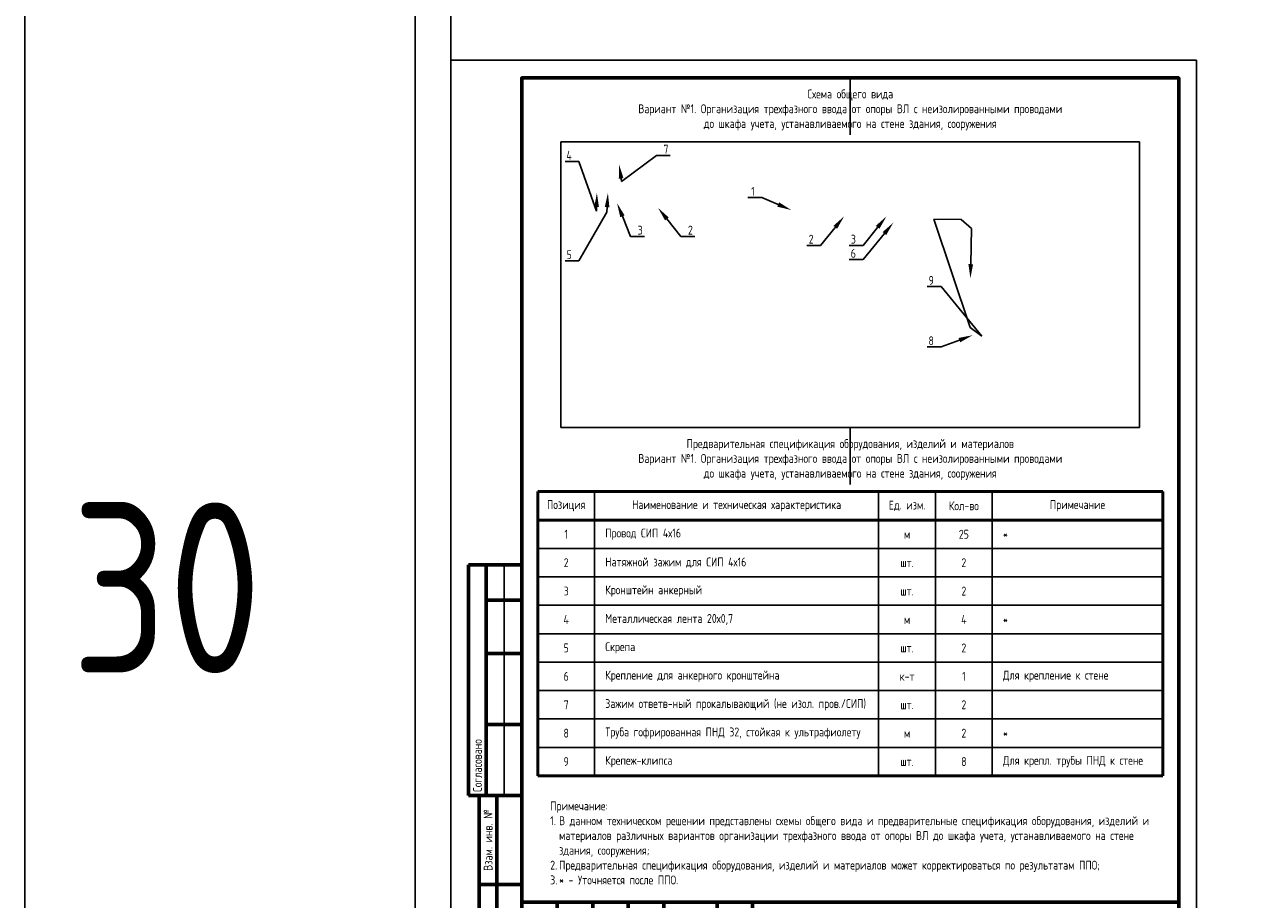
# Model space of a CAD drawing. Header units: millimetres. Extents: x -110 to 4101, y -10868 to 110.
# Tile 9 of 90: x -110 to 238, y -9439 to -9193. Entities that reach past the tile are written whole.
import ezdxf
from ezdxf import colors
from ezdxf.entities.mleader import LeaderData, LeaderLine
from ezdxf.enums import TextEntityAlignment as Align
from ezdxf.math import Vec2, Vec3

# ---------------------------------------------------------------- set-up
doc = ezdxf.new("R2010")
doc.units = ezdxf.units.MM
doc.layers.add('01.Вспомогательный_слой', color=1, linetype='Continuous', plot=False)
doc.layers.add('Формат', color=7, linetype='Continuous', lineweight=25)
doc.layers.add('Формат @ 1', color=7, linetype='Continuous', lineweight=25)
doc.styles.add('ЭП', font='GOST.TTF')
picture_1 = doc.add_image_def('image3.png', size_in_pixel=(587, 136))
picture_2 = doc.add_image_def('image17.jpg', size_in_pixel=(616, 304))

# ---------------------------------------------------------------- blocks, each defined once
blk = doc.blocks.new('*U78')
at = {"layer": 'Формат', "color": 7, "linetype": 'Continuous', "lineweight": 60}
for p, q in [((5, 150), (20, 150)), ((5, 150), (5, 85)), ((10, 150), (10, 85)), ((10, 140), (20, 140)), ((10, 125), (20, 125)), ((10, 105), (20, 105)), ((5, 85), (13, 85)), ((8, 85), (20, 85)), ((8, 85), (8, 0)), ((13, 85), (13, 0)), ((8, 60), (20, 60)), ((20, 55), (205, 55)), ((20, 55), (20, 0)), ((30, 55), (30, 30)), ((40, 55), (40, 0)), ((50, 55), (50, 30)), ((60, 55), (60, 0)), ((75, 55), (75, 0)), ((85, 55), (85, 0)), ((85, 45), (205, 45)), ((20, 35), (85, 35)), ((20, 30), (205, 30)), ((155, 30), (155, 0)), ((170, 30), (170, 15)), ((185, 30), (185, 15)), ((8, 25), (20, 25)), ((155, 25), (205, 25)), ((85, 15), (205, 15)), ((8, 0), (20, 0))]:
    blk.add_line(p, q, dxfattribs=at)
at = {"layer": 'Формат', "color": 7, "linetype": 'Continuous', "lineweight": 25}
for p, q in [((15, 150), (15, 85)), ((20, 50), (85, 50)), ((20, 45), (85, 45)), ((20, 40), (85, 40)), ((20, 25), (85, 25)), ((20, 20), (85, 20)), ((20, 15), (85, 15)), ((20, 10), (85, 10)), ((20, 5), (85, 5))]:
    blk.add_line(p, q, dxfattribs=at)
blk.add_lwpolyline([(0, -5), (210, -5), (210, 292), (0, 292)], close=True, dxfattribs=at)
at = {"layer": 'Формат', "color": 7, "linetype": 'Continuous', "lineweight": 60}
blk.add_lwpolyline([(20, 0), (205, 0), (205, 287), (20, 287)], close=True, dxfattribs=at)
at = {"layer": 'Формат', "color": 7, "linetype": 'Continuous', "lineweight": 25, "style": 'ЭП'}
blk.add_text('Согласовано', height=2.5, rotation=90, dxfattribs=at).set_placement((7.5, 86), align=Align.MIDDLE_LEFT)
for s, p in [('Взам. инв. №', (10.5, 72.5)), ('Подп. и дата', (10.5, 42.5)), ('Инв. № подл.', (10.5, 12.5))]:
    blk.add_text(s, height=2.5, rotation=90, dxfattribs=at).set_placement(p, align=Align.MIDDLE_CENTER)
for s, p in [('Изм.', (21.81, 31.25)), ('Кол.уч.', (30.38, 31.25)), ('Лист', (41.54, 31.25)), ('№док.', (50.89, 31.24)), ('Подп.', (63.99, 31.25)), ('Дата', (75.95, 31.25)), ('Стадия', (157.47, 26.25)), ('Лист', (173.99, 26.25)), ('Листов', (188.99, 26.25))]:
    blk.add_text(s, height=2.5, dxfattribs=at).set_placement(p)
at = {"layer": 'Формат', "color": 7, "linetype": 'Continuous', "lineweight": 25, "style": 'ЭП', "flags": 8}
for tag, p in [('СОГЛ_ФИО_1', (12.5, 106)), ('СОГЛ_ФИО_2', (17.5, 106)), ('СОГЛ_ДОЛЖ_1', (12.5, 86)), ('СОГЛ_ДОЛЖ_2', (17.5, 86))]:
    blk.add_attdef(tag, text='', height=2.5, rotation=90, dxfattribs=at).set_placement(p, align=Align.MIDDLE_LEFT)
for tag, height, p in [('ОБОЗНАЧЕНИЕ', 5, (145, 50)), ('ОБЪЕКТ', 2.5, (145, 37.5)), ('НАИМЕНОВАНИЕ', 2.5, (120, 22.5)), ('Стадия', 2.5, (162.5, 20)), ('Лист', 2.5, (177.5, 20)), ('Листов', 2.5, (195, 20)), ('НАИМ_ИЗОБРАЖЕНИЙ', 2.5, (120, 7.5))]:
    blk.add_attdef(tag, text='', height=height, dxfattribs=at).set_placement(p, align=Align.MIDDLE_CENTER)
for tag, p in [('изм.№', (21, 37.5)), ('изм.№_док.', (50.5, 37.5)), ('изм.уч.', (31, 37.5)), ('изм.лист', (41, 37.5)), ('изм_дата', (76, 37.5)), ('Должн_1', (21, 27.5)), ('ФИО_1', (41, 27.5)), ('дата_1', (76, 27.5)), ('ДОЛЖН_2', (21, 22.5)), ('ФИО_2', (41, 22.5)), ('дата_2', (76, 22.5)), ('Должн_3', (21, 17.5)), ('ФИО_3', (41, 17.5)), ('дата_3', (76, 17.5)), ('ДОЛЖН_4', (21, 12.5)), ('ФИО_4', (41, 12.5)), ('дата_4', (76, 12.5)), ('ДОЛЖН_5', (21, 7.5)), ('ФИО_5', (41, 7.5)), ('дата_5', (76, 7.5)), ('ДОЛЖН_6', (21, 2.5)), ('ФИО_6', (41, 2.5)), ('дата_6', (76, 2.5)), ('ФОРМ.ЛИСТА', (155, -2.5))]:
    blk.add_attdef(tag, text='', height=2.5, dxfattribs=at).set_placement(p, align=Align.MIDDLE_LEFT)
blk.add_attdef('N_ИНВ', text='', height=2.5, rotation=90, dxfattribs=at).set_placement((16.5, 12.5), align=Align.MIDDLE_CENTER)
at = {"ltscale": 0.2}
image = blk.add_image(picture_1, insert=(155, 1.71), size_in_units=(50, 11.58), dxfattribs=at)
image.dxf.flags = 7
blk = doc.blocks.new('*T96')
at = {"color": 0, "linetype": 'ByBlock', "lineweight": 50, "ltscale": 0.2, "transparency": 16777216}
for p, q in [((0, 0), (176, 0)), ((0, 0), (0, -80)), ((176, 0), (176, -80)), ((0, -8), (176, -8)), ((0, -80), (176, -80))]:
    blk.add_line(p, q, dxfattribs=at)
at = {"color": 0, "linetype": 'ByBlock', "ltscale": 0.2, "transparency": 16777216}
for p, q in [((16, 0), (16, -80)), ((96, 0), (96, -80)), ((112, 0), (112, -80)), ((128, 0), (128, -80)), ((0, -16), (16, -16)), ((0, -24), (16, -24)), ((0, -32), (16, -32)), ((0, -40), (176, -40)), ((0, -48), (16, -48)), ((128, -72), (176, -72))]:
    blk.add_line(p, q, dxfattribs=at)
at = {"color": 0, "linetype": 'ByBlock', "lineweight": -2, "ltscale": 0.2, "transparency": 16777216}
for p, q in [((16, -16), (176, -16)), ((16, -24), (176, -24)), ((16, -32), (176, -32)), ((16, -48), (176, -48)), ((0, -56), (176, -56)), ((0, -64), (176, -64)), ((0, -72), (128, -72))]:
    blk.add_line(p, q, dxfattribs=at)
at = {"color": 0, "ltscale": 0.2, "transparency": 16777216, "char_height": 2.5, "style": 'ЭП'}
for s, insert, width, attachment_point in [('{\\fGOST type A|b1|i0|c204|p34;Позиция}', (8, -4), 10, 5), ('{\\fGOST type A|b1|i0|c204|p34;Наименование и техническая характеристика}', (56, -4), 74, 5), ('{\\fGOST type A|b1|i0|c204|p34;Ед. изм.}', (104, -4), 10, 5), ('{\\fGOST type A|b1|i0|c204|p34;Кол-во}', (120, -4), 10, 5), ('{\\fGOST type A|b1|i0|c204|p34;Примечание}', (152, -4), 42, 5), ('1', (8, -12), 10, 5), ('Провод СИП 4х16', (19, -12), 74, 4), ('25', (120, -12), 10, 5), ('*', (131, -12), 42, 4), ('м', (104, -12), 10, 5), ('2', (8, -20), 10, 5), ('Натяжной зажим для СИП 4х16', (19, -20), 74, 4), ('шт.', (104, -20), 10, 5), ('2', (120, -20), 10, 5), ('3', (8, -28), 10, 5), ('Кронштейн анкерный', (19, -28), 74, 4), ('шт.', (104, -28), 10, 5), ('2', (120, -28), 10, 5), ('4', (8, -36), 10, 5), ('Металлическая лента 20х0,7', (19, -36), 74, 4), ('4', (120, -36), 10, 5), ('*', (131, -36), 42, 4), ('м', (104, -36), 10, 5), ('5', (8, -44), 10, 5), ('Скрепа', (19, -44), 74, 4), ('шт.', (104, -44), 10, 5), ('2', (120, -44), 10, 5), ('6', (8, -52), 10, 5), ('Крепление для анкерного кронштейна', (19, -52), 74, 4), ('к-т', (104, -52), 10, 5), ('1', (120, -52), 10, 5), ('Для крепление к стене', (131, -52), 42, 4), ('7', (8, -60), 10, 5), ('Зажим ответв-ный прокалывающий (не изол. пров./СИП)', (19, -60), 74, 4), ('шт.', (104, -60), 10, 5), ('2', (120, -60), 10, 5), ('Труба гофрированная ПНД 32, стойкая к ультрафиолету', (19, -68), 74, 4), ('8', (8, -68), 10, 5), ('м', (104, -68), 10, 5), ('2', (120, -68), 10, 5), ('*', (131, -68), 42, 4), ('Для крепл. трубы ПНД к стене', (131, -76), 42, 4), ('9', (8, -76), 10, 5), ('Крепеж-клипса', (19, -76), 74, 4), ('шт.', (104, -76), 10, 5), ('8', (120, -76), 10, 5)]:
    blk.add_mtext(s, dxfattribs=dict(at, insert=insert, width=width, attachment_point=attachment_point))

msp = doc.modelspace()

# ---------------------------------------------------------------- linework, layer by layer
at = {"ltscale": 0.2}
msp.add_lwpolyline([(-110, -10868), (2120, -10868), (2120, 110), (-110, 110)], close=True, dxfattribs=at)
at = {"layer": '01.Вспомогательный_слой', "ltscale": 0.2}
msp.add_lwpolyline([(0, 0), (2040, 0), (2040, -10788), (0, -10788)], close=True, dxfattribs=at)
at = {"layer": '01.Вспомогательный_слой'}
msp.add_lwpolyline([(10, -9183), (10, -9203)], dxfattribs=at)
at = {"layer": '01.Вспомогательный_слой', "ltscale": 0.2}
for points in [[(122.5, -9208), (122.5, -9224)], [(122.5, -9306.433), (122.5, -9322.433)]]:
    msp.add_lwpolyline(points, dxfattribs=at)

# ---------------------------------------------------------------- block references
msp.add_blockref('*T96', (34.5, -9324.433))
at = {"layer": 'Формат @ 1', "ltscale": 0.7}
ref = msp.add_blockref('*U78', (10, -9495), dxfattribs=at)
ref.add_attrib('ОБОЗНАЧЕНИЕ', 'ИСУЭ-2019.ТТР', dxfattribs={"layer": 'Формат', "color": 7, "linetype": 'Continuous', "lineweight": 25, "height": 5, "style": 'ЭП', "flags": 8}).set_placement((155, -9445), align=Align.MIDDLE_CENTER)
ref.add_attrib('Стадия', 'П', dxfattribs={"layer": 'Формат', "color": 7, "linetype": 'Continuous', "lineweight": 25, "height": 2.5, "style": 'ЭП', "flags": 8}).set_placement((172.5, -9475), align=Align.MIDDLE_CENTER)
ref.add_attrib('Лист', '30.1', dxfattribs={"layer": 'Формат', "color": 7, "linetype": 'Continuous', "lineweight": 25, "height": 2.5, "style": 'ЭП', "flags": 8}).set_placement((187.5, -9475), align=Align.MIDDLE_CENTER)
ref.add_attrib('Листов', '2', dxfattribs={"layer": 'Формат', "color": 7, "linetype": 'Continuous', "lineweight": 25, "height": 2.5, "style": 'ЭП', "flags": 8}).set_placement((205, -9475), align=Align.MIDDLE_CENTER)
ref.add_attrib('ОБЪЕКТ_001', 'Альбом типовых технических решений по организации', (119.689, -9456.31), dxfattribs={"layer": 'Формат', "color": 7, "linetype": 'Continuous', "lineweight": 25, "height": 2.5, "style": 'ЭП', "flags": 8})
ref.add_attrib('НАИМЕНОВАНИЕ_001', 'Организация ввода.', (117.63, -9471.667), dxfattribs={"layer": 'Формат', "color": 7, "linetype": 'Continuous', "lineweight": 25, "height": 2.5, "style": 'ЭП', "flags": 8})
ref.add_attrib('НАИМ_ИЗОБРАЖЕНИЙ_001', 'Организация трехфазного ввода от опоры ВЛ', (100.357, -9484.227), dxfattribs={"layer": 'Формат', "color": 7, "linetype": 'Continuous', "lineweight": 25, "height": 2.5, "style": 'ЭП', "flags": 8})
ref.add_attrib('Должн_1', 'Разраб.', dxfattribs={"layer": 'Формат', "color": 7, "linetype": 'Continuous', "lineweight": 25, "height": 2.5, "style": 'ЭП', "flags": 8}).set_placement((31, -9467.5), align=Align.MIDDLE_LEFT)
ref.add_attrib('ДОЛЖН_2', 'Проверил', dxfattribs={"layer": 'Формат', "color": 7, "linetype": 'Continuous', "lineweight": 25, "height": 2.5, "style": 'ЭП', "flags": 8}).set_placement((31, -9472.5), align=Align.MIDDLE_LEFT)
ref.add_attrib('дата_1', '02.19', dxfattribs={"layer": 'Формат', "color": 7, "linetype": 'Continuous', "lineweight": 25, "height": 2.5, "style": 'ЭП', "flags": 8}).set_placement((86, -9467.5), align=Align.MIDDLE_LEFT)
ref.add_attrib('дата_2', '02.19', dxfattribs={"layer": 'Формат', "color": 7, "linetype": 'Continuous', "lineweight": 25, "height": 2.5, "style": 'ЭП', "flags": 8}).set_placement((86, -9472.5), align=Align.MIDDLE_LEFT)
ref.add_attrib('ФОРМ.ЛИСТА', 'Формат А3', dxfattribs={"layer": 'Формат', "color": 7, "linetype": 'Continuous', "lineweight": 25, "height": 2.5, "style": 'ЭП', "flags": 8}).set_placement((165, -9497.5), align=Align.MIDDLE_LEFT)
ref.add_attrib('ОБЪЕКТ_002', 'систем учета электроэнергии на присоединениях напряжением 0,4 кВ и выше', (104.554, -9460.477), dxfattribs={"layer": 'Формат', "color": 7, "linetype": 'Continuous', "lineweight": 25, "height": 2.5, "style": 'ЭП'})
ref.add_attrib('НАИМЕНОВАНИЕ_002', 'ТТР №30', (124.285, -9475.833), dxfattribs={"layer": 'Формат', "color": 7, "linetype": 'Continuous', "lineweight": 25, "height": 2.5, "style": 'ЭП'})
ref.add_attrib('НАИМ_ИЗОБРАЖЕНИЙ_002', 'до шкафа учета, устанавливаемого', (106.961, -9488.394), dxfattribs={"layer": 'Формат', "color": 7, "linetype": 'Continuous', "lineweight": 25, "height": 2.5, "style": 'ЭП'})
ref.add_attrib('НАИМ_ИЗОБРАЖЕНИЙ_003', 'на стене здания, сооружения', (111.296, -9492.56), dxfattribs={"layer": 'Формат', "color": 7, "linetype": 'Continuous', "lineweight": 25, "height": 2.5, "style": 'ЭП'})

# ---------------------------------------------------------------- texts
at = {"char_height": 2.5, "style": 'ЭП'}
for s, insert, width, attachment_point in [('Схема общего вида\\PВариант №1. Организация трехфазного ввода от опоры ВЛ с неизолированными проводами ^Jдо шкафа учета, устанавливаемого на стене здания, сооружения', (122.5, -9217), 176, 5), ('Предварительная спецификация оборудования, изделий и материалов\\PВариант №1. Организация трехфазного ввода от опоры ВЛ с неизолированными проводами ^Jдо шкафа учета, устанавливаемого на стене здания, сооружения', (122.5, -9315.433), 176, 5), ('Примечание:\\P\\pi-2.5,l2.5,t2.5,115;1.^IВ данном техническом решении представлены схемы общего вида и предварительные спецификация оборудования, изделий и материалов различных вариантов организации трехфазного ввода от опоры ВЛ до шкафа учета, устанавливаемого на стене здания, сооружения;\\P2.^IПредварительная спецификация оборудования, изделий и материалов может корректироваться по результатам ППО;\\P3.^I* - Уточняется после ППО.', (38, -9435), 169, 7)]:
    msp.add_mtext(s, dxfattribs=dict(at, insert=insert, width=width, attachment_point=attachment_point))
at = {"color": 3, "insert": (-70, -9351.5), "char_height": 48, "width": 8, "attachment_point": 5, "style": 'ЭП'}
msp.add_mtext('30', dxfattribs=at)

# ---------------------------------------------------------------- pictures from other files: only their frames are drawn
at = {"ltscale": 0.2}
image = msp.add_image(picture_2, insert=(41.008, -9306.433), size_in_units=(162.983, 80.433), dxfattribs=at)
image.dxf.flags = 7

# ---------------------------------------------------------------- leaders
at = {"color": 250}
ml = msp.add_multileader_mtext('Standard', dxfattribs=at)
ml.set_content('7', color=250, style='ЭП')
ml.set_leader_properties()
ml.build(insert=Vec2(0, 0))
ml.multileader.update_dxf_attribs({"text_left_attachment_type": 5, "text_right_attachment_type": 5, "dogleg_length": 0})
ctx = ml.context
ctx.base_point, ctx.char_height, ctx.plane_origin = Vec3(67.898, -9229.795), 2.5, Vec3(75.176, -9230.64)
ctx.left_attachment, ctx.right_attachment = 5, 5
notes = []
notes.append((ctx, [(0, (1, 1, 0), (67.898, -9229.795), (1, 0), 0, [(1, [(57.376, -9232.309), (58.102, -9237.132)], 0, [])])]))
ctx.mtext.insert, ctx.mtext.flow_direction = Vec3(69.898, -9226.795), 5
ml = msp.add_multileader_mtext('Standard', dxfattribs=at)
ml.set_content('4', color=250, style='ЭП')
ml.set_leader_properties()
ml.build(insert=Vec2(0, 0))
ml.multileader.update_dxf_attribs({"text_left_attachment_type": 5, "text_right_attachment_type": 5, "dogleg_length": 0})
ctx = ml.context
ctx.base_point, ctx.char_height, ctx.plane_origin = Vec3(40.827, -9231.487), 2.5, Vec3(45.934, -9231.173)
ctx.left_attachment, ctx.right_attachment, ctx.text_align_type = 5, 5, 2
notes.append((ctx, [(1, (1, 1, 0), (46.079, -9231.487), (-1, 0), 0, [(1, [(51.156, -9240.312), (51.028, -9245.52)], 0, [])])]))
ctx.mtext.insert, ctx.mtext.alignment, ctx.mtext.flow_direction = Vec3(44.079, -9228.487), 3, 5
ml = msp.add_multileader_mtext('Standard', dxfattribs=at)
ml.set_content('5', color=250, style='ЭП')
ml.set_leader_properties()
ml.build(insert=Vec2(0, 0))
ml.multileader.update_dxf_attribs({"text_left_attachment_type": 5, "text_right_attachment_type": 5, "dogleg_length": 0})
ctx = ml.context
ctx.base_point, ctx.char_height, ctx.plane_origin = Vec3(41.007, -9259.487), 2.5, Vec3(45.934, -9251.173)
ctx.left_attachment, ctx.right_attachment, ctx.text_align_type = 5, 5, 2
notes.append((ctx, [(1, (1, 1, 0), (46.079, -9259.487), (-1, 0), 0, [(1, [(54.252, -9240.37), (53.935, -9245.77)], 0, [])])]))
ctx.mtext.insert, ctx.mtext.alignment, ctx.mtext.flow_direction = Vec3(44.079, -9256.487), 3, 5
ml = msp.add_multileader_mtext('Standard', dxfattribs=at)
ml.set_content('1', color=250, style='ЭП')
ml.set_leader_properties()
ml.build(insert=Vec2(0, 0))
ml.multileader.update_dxf_attribs({"text_left_attachment_type": 5, "text_right_attachment_type": 5, "dogleg_length": 0})
ctx = ml.context
ctx.base_point, ctx.char_height, ctx.plane_origin = Vec3(92.893, -9241.654), 2.5, Vec3(105.855, -9246.173)
ctx.left_attachment, ctx.right_attachment, ctx.text_align_type = 5, 5, 2
notes.append((ctx, [(1, (1, 1, 0), (97.605, -9241.654), (-1, 0), 0, [(0, [(105.887, -9245.175)], 0, [])])]))
ctx.mtext.insert, ctx.mtext.alignment, ctx.mtext.flow_direction = Vec3(95.605, -9238.654), 3, 5
ml = msp.add_multileader_mtext('Standard', dxfattribs=at)
ml.set_content('3', color=250, style='ЭП')
ml.set_leader_properties()
ml.build(insert=Vec2(0, 0))
ml.multileader.update_dxf_attribs({"text_left_attachment_type": 5, "text_right_attachment_type": 5, "dogleg_length": 0})
ctx = ml.context
ctx.base_point, ctx.char_height, ctx.plane_origin = Vec3(60.62, -9252.586), 2.5, Vec3(73.582, -9257.104)
ctx.left_attachment, ctx.right_attachment = 5, 5
notes.append((ctx, [(0, (1, 1, 0), (60.62, -9252.586), (1, 0), 0, [(0, [(56.825, -9243.223)], 0, [])])]))
ctx.mtext.insert, ctx.mtext.flow_direction = Vec3(62.62, -9249.586), 5
ml = msp.add_multileader_mtext('Standard', dxfattribs=at)
ml.set_content('2', color=250, style='ЭП')
ml.set_leader_properties()
ml.build(insert=Vec2(0, 0))
ml.multileader.update_dxf_attribs({"text_left_attachment_type": 5, "text_right_attachment_type": 5, "dogleg_length": 0})
ctx = ml.context
ctx.base_point, ctx.char_height, ctx.plane_origin = Vec3(74.793, -9252.586), 2.5, Vec3(87.754, -9257.104)
ctx.left_attachment, ctx.right_attachment = 5, 5
notes.append((ctx, [(0, (1, 1, 0), (74.793, -9252.586), (1, 0), 0, [(0, [(68.363, -9244.559)], 0, [])])]))
ctx.mtext.insert, ctx.mtext.flow_direction = Vec3(76.793, -9249.586), 5
ml = msp.add_multileader_mtext('Standard', dxfattribs=at)
ml.set_content('2', color=250, style='ЭП')
ml.set_leader_properties()
ml.build(insert=Vec2(0, 0))
ml.multileader.update_dxf_attribs({"text_left_attachment_type": 5, "text_right_attachment_type": 5, "dogleg_length": 0})
ctx = ml.context
ctx.base_point, ctx.char_height, ctx.plane_origin = Vec3(108.901, -9255.126), 2.5, Vec3(122.413, -9259.645)
ctx.left_attachment, ctx.right_attachment, ctx.text_align_type = 5, 5, 2
notes.append((ctx, [(1, (1, 1, 0), (114.164, -9255.126), (-1, 0), 0, [(0, [(120.781, -9246.934)], 0, [])])]))
ctx.mtext.insert, ctx.mtext.alignment, ctx.mtext.flow_direction = Vec3(112.164, -9252.126), 3, 5
ml = msp.add_multileader_mtext('Standard', dxfattribs=at)
ml.set_content('3', color=250, style='ЭП')
ml.set_leader_properties()
ml.build(insert=Vec2(0, 0))
ml.multileader.update_dxf_attribs({"text_left_attachment_type": 5, "text_right_attachment_type": 5, "dogleg_length": 0})
ctx = ml.context
ctx.base_point, ctx.char_height, ctx.plane_origin = Vec3(121.022, -9255.126), 2.5, Vec3(134.343, -9259.645)
ctx.left_attachment, ctx.right_attachment, ctx.text_align_type = 5, 5, 2
notes.append((ctx, [(1, (1, 1, 0), (126.094, -9255.126), (-1, 0), 0, [(0, [(132.711, -9246.934)], 0, [])])]))
ctx.mtext.insert, ctx.mtext.alignment, ctx.mtext.flow_direction = Vec3(124.094, -9252.126), 3, 5
ml = msp.add_multileader_mtext('Standard', dxfattribs=at)
ml.set_content('6', color=250, style='ЭП')
ml.set_leader_properties()
ml.build(insert=Vec2(0, 0))
ml.multileader.update_dxf_attribs({"text_left_attachment_type": 5, "text_right_attachment_type": 5, "dogleg_length": 0})
ctx = ml.context
ctx.base_point, ctx.char_height, ctx.plane_origin = Vec3(120.844, -9259.126), 2.5, Vec3(134.343, -9263.645)
ctx.left_attachment, ctx.right_attachment, ctx.text_align_type = 5, 5, 2
notes.append((ctx, [(1, (1, 1, 0), (126.094, -9259.126), (-1, 0), 0, [(0, [(134.653, -9248.702)], 0, [])])]))
ctx.mtext.insert, ctx.mtext.alignment, ctx.mtext.flow_direction = Vec3(124.094, -9256.126), 3, 5
ml = msp.add_multileader_mtext('Standard', dxfattribs=at)
ml.set_content('9', color=250, style='ЭП')
ml.set_leader_properties()
ml.build(insert=Vec2(0, 0))
ml.multileader.update_dxf_attribs({"text_left_attachment_type": 5, "text_right_attachment_type": 5, "dogleg_length": 0})
ctx = ml.context
ctx.base_point, ctx.char_height, ctx.plane_origin = Vec3(142.809, -9266.735), 2.5, Vec3(156.308, -9269.254)
ctx.left_attachment, ctx.right_attachment, ctx.text_align_type = 5, 5, 2
notes.append((ctx, [(1, (1, 1, 0), (148.059, -9266.735), (-1, 0), 0, [(5, [(156.34, -9264.402), (156.667, -9250.366), (153.759, -9247.802), (146.02, -9247.759), (156.309, -9278.267), (159.524, -9280.66)], 0, [])])]))
ctx.mtext.insert, ctx.mtext.alignment, ctx.mtext.flow_direction = Vec3(146.059, -9263.735), 3, 5
ml = msp.add_multileader_mtext('Standard', dxfattribs=at)
ml.set_content('8', color=250, style='ЭП')
ml.set_leader_properties()
ml.build(insert=Vec2(0, 0))
ml.multileader.update_dxf_attribs({"text_left_attachment_type": 5, "text_right_attachment_type": 5, "dogleg_length": 0})
ctx = ml.context
ctx.base_point, ctx.char_height, ctx.plane_origin = Vec3(142.809, -9283.709), 2.5, Vec3(156.308, -9288.228)
ctx.left_attachment, ctx.right_attachment, ctx.text_align_type = 5, 5, 2
notes.append((ctx, [(1, (1, 1, 0), (148.059, -9283.709), (-1, 0), 0, [(0, [(156.972, -9280.411)], 0, [])])]))
ctx.mtext.insert, ctx.mtext.alignment, ctx.mtext.flow_direction = Vec3(146.059, -9280.709), 3, 5
for ctx, leaders in notes:
    for number, flags, end, landing, length, lines in leaders:
        leader = LeaderData()
        leader.index, (leader.has_last_leader_line, leader.has_dogleg_vector, leader.attachment_direction) = number, flags
        leader.last_leader_point, leader.dogleg_vector, leader.dogleg_length = Vec3(end), Vec3(landing), length
        for number, points, colour, breaks in lines:
            line = LeaderLine()
            line.index, line.vertices, line.color, line.breaks = number, Vec3.list(points), colors.encode_raw_color(colour), breaks
            leader.lines.append(line)
        ctx.leaders.append(leader)

doc.saveas('drawing.dxf')
